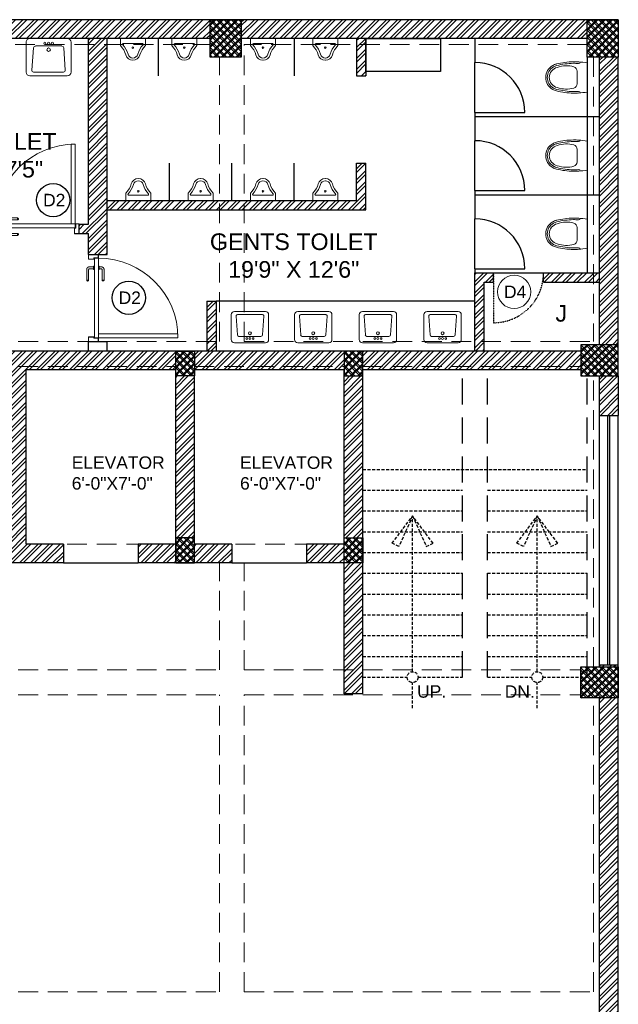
# Model space of a CAD drawing. Header units: inches. Extents: x 105152 to 158499, y 12149 to 30915.
# Tile 22 of 256: x 123996 to 124284, y 17878 to 18352. Entities that reach past the tile are written whole.
import ezdxf

# ---------------------------------------------------------------- set-up
doc = ezdxf.new("R2010")
doc.units = ezdxf.units.IN
doc.header["$MEASUREMENT"] = 0
doc.linetypes.add('HIDDEN', pattern=[0.375, 0.25, -0.125])
doc.layers.add('PD_BASE', color=8, linetype='Continuous', transparency=0.5)
for name, color, linetype, lineweight in [('PD_COLUMN', 2, 'Continuous', 60), ('PD_DOOR', 42, 'Continuous', 25), ('PD_HATCH', 45, 'Continuous', 9)]:
    doc.layers.add(name, color=color, linetype=linetype, lineweight=lineweight)
doc.styles.get("Standard").update_dxf_attribs({"font": 'arial.ttf', "height": 6})
doc.styles.add('style1', font='arial.ttf', dxfattribs={"height": 500})
doc.styles.add('STYLE3', font='romans.shx', dxfattribs={"height": 4})
pattern_1 = [(45, (150297.4604, 36231.8138), (-2.65165043, 2.65165043), []), (45, (150299.228, 36231.8138), (-2.65165043, 2.65165043), [])]
pattern_2 = [(45, (268611.2745, 44121.918), (-1.767766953, 1.767766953), []), (135, (268611.2745, 44121.918), (-1.767766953, -1.767766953), [])]

# ---------------------------------------------------------------- blocks, each defined once
blk = doc.blocks.new('columns2')
at = {"layer": 'PD_HATCH', "lineweight": 5}
h = blk.add_hatch(dxfattribs=at)
h.set_pattern_fill('ANSI37', color=173, scale=20)
h.paths.add_polyline_path([(387, -250), (387, -268), (369, -268), (369, -250)])
h.paths.add_polyline_path([(18, 0), (18, -15), (0, -15), (0, 0)])
h.paths.add_polyline_path([(18, -828), (18, -813), (0, -813), (0, -828)])
h.paths.add_polyline_path([(201, -870), (186, -870), (186, -888), (201, -888)])
h.paths.add_polyline_path([(570, -870), (555, -870), (555, -888), (570, -888)])
h.paths.add_polyline_path([(754.5, -870), (739.5, -870), (739.5, -888), (754.5, -888)])
h.paths.add_polyline_path([(934.5, -870), (919.5, -870), (919.5, -888), (934.5, -888)])
h.paths.add_polyline_path([(385.5, -870), (370.5, -870), (370.5, -888), (385.5, -888)])
h.paths.add_polyline_path([(201, 42), (186, 42), (186, 60), (201, 60)])
h.paths.add_polyline_path([(387, -578), (387, -560), (369, -560), (369, -578)])
h.paths.add_polyline_path([(1116, -731.5), (1116, -716.5), (1098, -716.5), (1098, -731.5)])
h.paths.add_polyline_path([(1116, -111.5), (1116, -96.5), (1098, -96.5), (1098, -111.5)])
h.paths.add_polyline_path([(1116, -561.5), (1116, -576.5), (1098, -576.5), (1098, -561.5)])
h.paths.add_polyline_path([(1116, -251.5), (1116, -266.5), (1098, -266.5), (1098, -251.5)])
h.paths.add_polyline_path([(0, -731.5), (0, -716.5), (18, -716.5), (18, -731.5)])
h.paths.add_polyline_path([(0, -111.5), (0, -96.5), (18, -96.5), (18, -111.5)])
h.paths.add_polyline_path([(0, -406.5), (0, -421.5), (18, -421.5), (18, -406.5)])
h.paths.add_polyline_path([(0, -561.5), (0, -576.5), (18, -576.5), (18, -561.5)])
h.paths.add_polyline_path([(0, -251.5), (0, -266.5), (18, -266.5), (18, -251.5)])
h.paths.add_polyline_path([(993, -111.5), (993, -99.5), (984, -99.5), (984, -111.5)])
h.paths.add_polyline_path([(993, -189.5), (993, -201.5), (984, -201.5), (984, -189.5)])
h.paths.add_polyline_path([(903, -111.5), (903, -99.5), (912, -99.5), (912, -111.5)])
h.paths.add_polyline_path([(903, -189.5), (903, -201.5), (912, -201.5), (912, -189.5)])
h.paths.add_polyline_path([(75, -870), (60, -870), (60, -888), (75, -888)])
h.paths.add_polyline_path([(1116, -870), (1101, -870), (1101, -888), (1116, -888)])
h.paths.add_polyline_path([(75, 42), (60, 42), (60, 60), (75, 60)])
h.paths.add_polyline_path([(570, 42), (555, 42), (555, 60), (570, 60)])
h.paths.add_polyline_path([(754.5, 42), (739.5, 42), (739.5, 60), (754.5, 60)])
h.paths.add_polyline_path([(934.5, 42), (919.5, 42), (919.5, 60), (934.5, 60)])
h.paths.add_polyline_path([(385.5, 42), (370.5, 42), (370.5, 60), (385.5, 60)])
h.paths.add_polyline_path([(1116, 42), (1101, 42), (1101, 60), (1116, 60)])
h.paths.add_polyline_path([(738, -250), (738, -268), (756, -268), (756, -250)])
h.paths.add_polyline_path([(756, -578), (756, -560), (738, -560), (738, -578)])
at = {"layer": 'PD_COLUMN', "color": 173, "lineweight": 5}
for points in [[(934.5, 42), (919.5, 42), (919.5, 60), (934.5, 60)], [(1116, 42), (1101, 42), (1101, 60), (1116, 60)], [(903, -111.5), (903, -99.5), (912, -99.5), (912, -111.5)], [(993, -111.5), (993, -99.5), (984, -99.5), (984, -111.5)], [(1116, -111.5), (1116, -96.5), (1098, -96.5), (1098, -111.5)], [(903, -189.5), (903, -201.5), (912, -201.5), (912, -189.5)], [(993, -189.5), (993, -201.5), (984, -201.5), (984, -189.5)], [(1116, -251.5), (1116, -266.5), (1098, -266.5), (1098, -251.5)]]:
    blk.add_lwpolyline(points, close=True, dxfattribs=at)
at = {"layer": 'PD_HATCH', "color": 173, "linetype": 'HIDDEN', "lineweight": 5, "ltscale": 38}
for p, q in [((754.5, 60), (919.5, 60)), ((1101, 60), (934.5, 60)), ((754.5, 48), (919.5, 48)), ((1101, 48), (936, 48)), ((936, -95), (936, 48)), ((924, -95), (924, 42)), ((1104, 42), (1104, -95)), ((1116, 42), (1116, -96.5)), ((756, -95), (924, -95)), ((936, -95), (1104, -95)), ((756, -107), (903, -107)), ((831, -192.5), (831, -107)), ((912, -107), (984, -107)), ((993, -107), (1098, -107)), ((903, -189.5), (903, -111.5)), ((912, -189.5), (912, -111.5)), ((984, -111.5), (984, -189.5)), ((993, -111.5), (993, -189.5)), ((1104, -251.5), (1104, -111.5)), ((1116, -251.5), (1116, -111.5)), ((903, -192.5), (831, -192.5)), ((984, -192.5), (912, -192.5)), ((903, -201.5), (822, -201.5)), ((984, -201.5), (912, -201.5)), ((924, -253), (924, -201.5)), ((936, -253), (936, -201.5)), ((984, -201.5), (984, -253)), ((993, -201.5), (993, -253)), ((756, -253), (924, -253)), ((936, -253), (1098, -253)), ((756, -265), (924, -265)), ((924, -408), (924, -265)), ((936, -265), (1098, -265)), ((936, -408), (936, -265)), ((1104, -408), (1104, -266.5)), ((1116, -561.5), (1116, -266.5)), ((756, -408), (924, -408)), ((936, -408), (1104, -408))]:
    blk.add_line(p, q, dxfattribs=at)
blk = doc.blocks.new('A$C24556D30')
at = {"color": 251, "lineweight": 5}
for p, q in [((170, 400), (170, 20)), ((300, 210), (300, 292)), ((300, 210), (300, 128))]:
    blk.add_line(p, q, dxfattribs=at)
for points in [[(280, 413, 0.02753), (170, 400, 0.02753)], [(570, 386, 0.054905), (350, 415, 0.054905)], [(565, 366, 0.054905), (350, 395, 0.054905)], [(300, 210), (300, 290, 0.704392)], [(300, 210), (300, 130, -0.704392)], [(170, 20, 0.02753), (280, 7, 0.02753)], [(565, 54, -0.054905), (350, 25, -0.054905)], [(570, 34, -0.054905), (350, 5, -0.054905)]]:
    blk.add_lwpolyline(points, format="xyb", dxfattribs=at)
for centre, radius, start, end in [((280, 413), 20, 184.5905, 273.8823), ((350, -585), 1000, 90, 94.0204), ((350, -585), 980, 90, 94.0204), ((360, 292), 60, 105.9249, 180), ((439, 15), 348, 69.701, 105.9249), ((530, 210), 135, 0, 77.2425), ((530, 210), 160, 60, 77.2425), ((530, 210), 180, 60, 77.2425), ((530, 210), 160, 0, 60), ((530, 210), 180, 0, 60), ((530, 210), 135, 282.7575, 0), ((530, 210), 160, 300, 0), ((530, 210), 180, 300, 0), ((280, 7), 20, 86.1177, 175.4095), ((350, 1005), 1000, 265.9796, 270), ((350, 1005), 980, 265.9796, 270), ((360, 128), 60, 180, 254.0751), ((439, 405), 348, 254.0751, 290.299), ((530, 210), 160, 282.7575, 300), ((530, 210), 180, 282.7575, 300)]:
    blk.add_arc(centre, radius, start, end, dxfattribs=at)
blk = doc.blocks.new('LV')
at = {"color": 251, "lineweight": 5}
for p, q in [((-305, 51), (-305, 459)), ((-254, 510), (254, 510)), ((-205, 127), (-226, 431)), ((-201, 458), (203, 458)), ((228, 431), (205, 127)), ((305, 459), (305, 51)), ((254, 0), (-254, 0)), ((180, 103), (-180, 103))]:
    blk.add_line(p, q, dxfattribs=at)
for centre, radius in [((0, 154), 23.6), ((-51, 67), 14.4), ((0, 67), 15.3), ((51, 67), 14.4)]:
    blk.add_circle(centre, radius, dxfattribs=at)
for centre, radius, start, end in [((-254, 459), 50.8, 90, 180), ((-201, 433), 25.4, 90, 184.2016), ((203, 433), 25.4, 355.4179, 90), ((254, 459), 50.8, 0, 90), ((-254, 51), 50.8, 180, 270), ((-180, 129), 25.4, 184.2016, 270), ((180, 129), 25.4, 270, 355.4179), ((254, 51), 50.8, 270, 0)]:
    blk.add_arc(centre, radius, start, end, dxfattribs=at)
blk = doc.blocks.new('A$C33087201')
at = {"color": 251, "lineweight": 5}
for p, q in [((0, 290), (165, 290)), ((0, 290), (0, 193)), ((330, 290), (165, 290)), ((330, 290), (330, 193)), ((38, 221), (292, 221))]:
    blk.add_line(p, q, dxfattribs=at)
blk.add_circle((165, 168), 10.4, dxfattribs=at)
for centre, radius, start, end in [((-216, -16), 301, 16.9059, 44.1446), ((38, 211), 10, 90, 221.8242), ((-216, -16), 331, 16.9059, 41.8242), ((546, -16), 331, 138.1758, 163.0941), ((546, -16), 301, 135.8554, 163.0941), ((292, 211), 10, 318.1758, 90), ((165, 96), 96.2, 195.0681, 270.0943), ((165, 96), 66.2, 195.0681, 270.0943), ((165, 96), 66.2, 269.9057, 344.9319), ((165, 96), 96.2, 269.9057, 344.9319)]:
    blk.add_arc(centre, radius, start, end, dxfattribs=at)
blk = doc.blocks.new('door 1')
at = {"layer": 'PD_DOOR', "color": 251, "lineweight": 5}
for p, q in [((159756, 15338), (159696, 15338)), ((159696, 15338), (159696, 15313)), ((159696, 15313), (159696, 15338)), ((159696, 15338), (159756, 15338)), ((159696, 15213), (159696, 15338)), ((159696, 15313), (159698, 15313)), ((159698, 15313), (159696, 15313)), ((159698, 15313), (159698, 15336)), ((159698, 15336), (159754, 15336)), ((159754, 15336), (159698, 15336)), ((159698, 15336), (159698, 15313)), ((159754, 15336), (159754, 15268)), ((159754, 15268), (159754, 15336)), ((159756, 15266), (159756, 15338)), ((159756, 15338), (159756, 15266)), ((160473, 15356), (160473, 15360)), ((160473, 15360), (160473, 15356)), ((160603, 15360), (160473, 15360)), ((160473, 15360), (160473, 15336)), ((160473, 15360), (160473, 15360)), ((160473, 15335), (160473, 15360)), ((160473, 15335), (160473, 15339)), ((160473, 15339), (160473, 15335)), ((160473, 15336), (160473, 15335)), ((160473, 15335), (160603, 15335)), ((160605, 15273), (160605, 15263)), ((160622, 15273), (160605, 15273)), ((160605, 15273), (160622, 15273)), ((160615, 15323), (160615, 15273)), ((160640, 15273), (160615, 15273)), ((160615, 15273), (160622, 15273)), ((160622, 15273), (160625, 15273)), ((160625, 15273), (160628, 15273)), ((160628, 15273), (160631, 15273)), ((160628, 15273), (160650, 15273)), ((160631, 15273), (160634, 15273)), ((160634, 15273), (160640, 15273)), ((160650, 15273), (160634, 15273)), ((160640, 15273), (160640, 15323)), ((160650, 15263), (160650, 15273)), ((160796, 15338), (160736, 15338)), ((160736, 15338), (160736, 15266)), ((160736, 15266), (160736, 15338)), ((160736, 15338), (160796, 15338)), ((160738, 15268), (160738, 15336)), ((160738, 15336), (160794, 15336)), ((160794, 15336), (160738, 15336)), ((160738, 15336), (160738, 15268)), ((160794, 15336), (160794, 15313)), ((160794, 15313), (160794, 15336)), ((160794, 15313), (160796, 15313)), ((160796, 15313), (160794, 15313)), ((160796, 15313), (160796, 15338)), ((160796, 15338), (160796, 15313)), ((160796, 15338), (160796, 15213)), ((159698, 15238), (159696, 15238)), ((159696, 15238), (159696, 15213)), ((159696, 15213), (159696, 15238)), ((159696, 15238), (159698, 15238)), ((159696, 15213), (159741, 15213)), ((159741, 15213), (159696, 15213)), ((159696, 15213), (159744, 15213)), ((159744, 15213), (159696, 15213)), ((159698, 15215), (159698, 15238)), ((159698, 15238), (159698, 15215)), ((159739, 15215), (159698, 15215)), ((159698, 15215), (159739, 15215)), ((159754, 15268), (159739, 15268)), ((159739, 15268), (159739, 15215)), ((159739, 15215), (159739, 15268)), ((159739, 15268), (159754, 15268)), ((159741, 15213), (159741, 15266)), ((159741, 15266), (159756, 15266)), ((159756, 15266), (159741, 15266)), ((159741, 15266), (159741, 15213)), ((160748, 15263), (159744, 15263)), ((159744, 15263), (159744, 15213)), ((160748, 15263), (159744, 15263)), ((159744, 15263), (159744, 15213)), ((159794, 15213), (159744, 15213)), ((159744, 15213), (159744, 14209)), ((159744, 15213), (160748, 15213)), ((159744, 15213), (159794, 15213)), ((159744, 15213), (159794, 15213)), ((159794, 15213), (159744, 15213)), ((159794, 14209), (159794, 15213)), ((159794, 15213), (160748, 15213)), ((159794, 15213), (160748, 15213)), ((160748, 15213), (159794, 15213)), ((160473, 15165), (160473, 15161)), ((160473, 15161), (160473, 15165)), ((160603, 15165), (160473, 15165)), ((160473, 15165), (160473, 15141)), ((160473, 15165), (160473, 15165)), ((160473, 15140), (160473, 15165)), ((160650, 15263), (160605, 15263)), ((160605, 15263), (160650, 15263)), ((160605, 15213), (160605, 15203)), ((160605, 15213), (160650, 15213)), ((160639, 15213), (160605, 15213)), ((160605, 15203), (160650, 15203)), ((160650, 15203), (160605, 15203)), ((160615, 15203), (160615, 15178)), ((160615, 15203), (160640, 15203)), ((160640, 15203), (160615, 15203)), ((160618, 15268), (160618, 15263)), ((160638, 15268), (160618, 15268)), ((160618, 15268), (160638, 15268)), ((160638, 15263), (160618, 15263)), ((160618, 15263), (160638, 15263)), ((160618, 15213), (160618, 15208)), ((160618, 15213), (160638, 15213)), ((160618, 15213), (160618, 15213)), ((160638, 15213), (160618, 15213)), ((160618, 15208), (160638, 15208)), ((160638, 15208), (160618, 15208)), ((160638, 15263), (160638, 15268)), ((160638, 15208), (160638, 15213)), ((160650, 15213), (160639, 15213)), ((160640, 15178), (160640, 15203)), ((160650, 15203), (160650, 15213)), ((160736, 15266), (160751, 15266)), ((160751, 15266), (160736, 15266)), ((160753, 15268), (160738, 15268)), ((160738, 15268), (160753, 15268)), ((160748, 15213), (160748, 15263)), ((160748, 15263), (160748, 15213)), ((160748, 15213), (160796, 15213)), ((160796, 15213), (160748, 15213)), ((160751, 15266), (160751, 15213)), ((160751, 15213), (160751, 15266)), ((160751, 15213), (160796, 15213)), ((160796, 15213), (160751, 15213)), ((160753, 15215), (160753, 15268)), ((160753, 15268), (160753, 15215)), ((160794, 15215), (160753, 15215)), ((160753, 15215), (160794, 15215)), ((160796, 15238), (160794, 15238)), ((160794, 15238), (160794, 15215)), ((160794, 15215), (160794, 15238)), ((160794, 15238), (160796, 15238)), ((160796, 15213), (160796, 15238)), ((160796, 15238), (160796, 15213)), ((160473, 15144), (160473, 15140)), ((160473, 15140), (160473, 15144)), ((160473, 15141), (160473, 15140)), ((160473, 15140), (160603, 15140)), ((159744, 14209), (159794, 14209))]:
    blk.add_line(p, q, dxfattribs=at)
at = {"layer": 'PD_DOOR', "color": 251, "lineweight": 5, "flags": 128}
for points in [[(160460, 15348), (160460, 15348), (160460, 15349), (160461, 15349), (160461, 15350), (160461, 15350), (160461, 15351), (160461, 15351), (160461, 15352), (160461, 15352), (160461, 15353), (160462, 15353), (160462, 15353), (160462, 15354), (160462, 15354), (160463, 15355), (160463, 15355), (160463, 15356), (160464, 15356), (160464, 15356), (160464, 15357), (160465, 15357), (160465, 15357), (160465, 15358), (160466, 15358), (160466, 15358), (160467, 15358), (160467, 15359), (160467, 15359), (160468, 15359), (160468, 15359), (160469, 15359), (160469, 15360), (160470, 15360), (160470, 15360), (160471, 15360), (160471, 15360), (160472, 15360), (160472, 15360), (160473, 15360), (160473, 15360)], [(160473, 15335), (160472, 15335), (160472, 15335), (160471, 15335), (160471, 15335), (160470, 15335), (160470, 15336), (160469, 15336), (160469, 15336), (160469, 15336), (160468, 15336), (160468, 15336), (160467, 15337), (160467, 15337), (160466, 15337), (160466, 15337), (160465, 15338), (160465, 15338), (160465, 15338), (160464, 15339), (160464, 15339), (160464, 15339), (160463, 15340), (160463, 15340), (160463, 15340), (160462, 15341), (160462, 15341), (160462, 15342), (160462, 15342), (160461, 15343), (160461, 15343), (160461, 15344), (160461, 15344), (160461, 15345), (160461, 15345), (160461, 15346), (160461, 15346), (160460, 15347), (160460, 15347), (160460, 15348), (160460, 15348)], [(160640, 15323), (160640, 15324), (160640, 15326), (160640, 15327), (160640, 15329), (160640, 15330), (160639, 15332), (160639, 15333), (160639, 15334), (160638, 15336), (160637, 15337), (160637, 15339), (160636, 15340), (160635, 15341), (160635, 15343), (160634, 15344), (160633, 15345), (160632, 15346), (160631, 15347), (160630, 15348), (160629, 15350), (160628, 15351), (160627, 15352), (160626, 15352), (160624, 15353), (160623, 15354), (160622, 15355), (160621, 15356), (160619, 15356), (160618, 15357), (160617, 15358), (160615, 15358), (160614, 15359), (160612, 15359), (160611, 15359), (160609, 15360), (160608, 15360), (160606, 15360), (160605, 15360), (160603, 15360), (160603, 15360)], [(160603, 15335), (160603, 15335), (160604, 15335), (160604, 15335), (160605, 15335), (160605, 15335), (160606, 15335), (160606, 15335), (160607, 15335), (160607, 15334), (160608, 15334), (160608, 15334), (160609, 15334), (160609, 15333), (160610, 15333), (160610, 15333), (160610, 15333), (160611, 15332), (160611, 15332), (160612, 15332), (160612, 15331), (160612, 15331), (160613, 15331), (160613, 15330), (160613, 15330), (160613, 15329), (160614, 15329), (160614, 15329), (160614, 15328), (160614, 15328), (160615, 15327), (160615, 15327), (160615, 15326), (160615, 15326), (160615, 15325), (160615, 15325), (160615, 15324), (160615, 15324), (160615, 15323), (160615, 15323), (160615, 15323)], [(160460, 15153), (160460, 15153), (160460, 15154), (160461, 15154), (160461, 15155), (160461, 15155), (160461, 15156), (160461, 15156), (160461, 15157), (160461, 15157), (160461, 15158), (160462, 15158), (160462, 15158), (160462, 15159), (160462, 15159), (160463, 15160), (160463, 15160), (160463, 15161), (160464, 15161), (160464, 15161), (160464, 15162), (160465, 15162), (160465, 15162), (160465, 15163), (160466, 15163), (160466, 15163), (160467, 15163), (160467, 15164), (160467, 15164), (160468, 15164), (160468, 15164), (160469, 15164), (160469, 15165), (160470, 15165), (160470, 15165), (160471, 15165), (160471, 15165), (160472, 15165), (160472, 15165), (160473, 15165), (160473, 15165)], [(160473, 15140), (160472, 15140), (160472, 15140), (160471, 15140), (160471, 15140), (160470, 15140), (160470, 15141), (160469, 15141), (160469, 15141), (160469, 15141), (160468, 15141), (160468, 15141), (160467, 15142), (160467, 15142), (160466, 15142), (160466, 15142), (160465, 15143), (160465, 15143), (160465, 15143), (160464, 15144), (160464, 15144), (160464, 15144), (160463, 15145), (160463, 15145), (160463, 15145), (160462, 15146), (160462, 15146), (160462, 15147), (160462, 15147), (160461, 15148), (160461, 15148), (160461, 15149), (160461, 15149), (160461, 15150), (160461, 15150), (160461, 15151), (160461, 15151), (160460, 15152), (160460, 15152), (160460, 15153), (160460, 15153)], [(160603, 15140), (160604, 15140), (160606, 15140), (160607, 15140), (160609, 15141), (160610, 15141), (160612, 15141), (160613, 15142), (160615, 15142), (160616, 15143), (160618, 15143), (160619, 15144), (160620, 15144), (160622, 15145), (160623, 15146), (160624, 15147), (160625, 15148), (160627, 15148), (160628, 15149), (160629, 15150), (160630, 15152), (160631, 15153), (160632, 15154), (160633, 15155), (160634, 15156), (160634, 15157), (160635, 15159), (160636, 15160), (160637, 15161), (160637, 15163), (160638, 15164), (160638, 15165), (160639, 15167), (160639, 15168), (160640, 15170), (160640, 15171), (160640, 15173), (160640, 15174), (160640, 15176), (160640, 15177), (160640, 15178)], [(160615, 15178), (160615, 15177), (160615, 15177), (160615, 15176), (160615, 15176), (160615, 15175), (160615, 15175), (160615, 15174), (160615, 15174), (160615, 15173), (160614, 15173), (160614, 15172), (160614, 15172), (160614, 15171), (160614, 15171), (160613, 15171), (160613, 15170), (160613, 15170), (160612, 15169), (160612, 15169), (160612, 15169), (160611, 15168), (160611, 15168), (160611, 15168), (160610, 15167), (160610, 15167), (160609, 15167), (160609, 15167), (160608, 15166), (160608, 15166), (160607, 15166), (160607, 15166), (160607, 15166), (160606, 15166), (160606, 15165), (160605, 15165), (160605, 15165), (160604, 15165), (160604, 15165), (160603, 15165), (160603, 15165)]]:
    blk.add_lwpolyline(points, dxfattribs=at)
at = {"layer": 'PD_DOOR', "color": 251, "lineweight": 5}
blk.add_arc((159744, 15213), 1004, 270, 0, dxfattribs=at)
blk = doc.blocks.new('DOOR1')
at = {"color": 251, "xscale": 0.03818181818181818, "yscale": 0.03818181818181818, "zscale": 0.03818181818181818, "rotation": 90}
blk.add_blockref('door 1', (-2370.94, -8406.75), dxfattribs=at)
blk = doc.blocks.new('D4')
at = {"layer": 'PD_DOOR', "lineweight": 5}
blk.add_circle((0, 0), 8, dxfattribs=at)
at = {"layer": 'PD_DOOR', "insert": (-4.87, 3.03), "char_height": 6, "width": 47.1418, "attachment_point": 1}
blk.add_mtext('D4', dxfattribs=at)

msp = doc.modelspace()

# ---------------------------------------------------------------- hatches: boundary and pattern name
at = {"layer": 'PD_BASE'}
h = msp.add_hatch(dxfattribs=at)
h.set_pattern_fill('ANSI32', color=256, scale=10)
h.set_pattern_definition([(45, (123173.841, 17518.1774), (-2.65165, 2.65165), []), (45, (123175.6088, 17518.1774), (-2.65165, 2.65165), [])])
h.paths.add_polyline_path([(123176.99, 17560.93), (123167.99, 17560.93), (123167.99, 17479.43), (123176.99, 17479.43)])
h.paths.add_polyline_path([(123538.49, 17413.43), (123368.99, 17413.43), (123368.99, 17404.43), (123538.49, 17404.43)])
h.paths.add_polyline_path([(123722.99, 17413.43), (123553.49, 17413.43), (123553.49, 17404.43), (123722.99, 17404.43)])
h.paths.add_polyline_path([(123176.99, 18277.43), (123167.99, 18277.43), (123167.99, 18195.93), (123176.99, 18195.93)])
h.paths.add_polyline_path([(123176.99, 18180.93), (123167.99, 18180.93), (123167.99, 18040.93), (123176.99, 18040.93)])
h.paths.add_polyline_path([(123176.99, 18025.93), (123167.99, 18025.93), (123167.99, 17885.93), (123176.99, 17885.93)])
h.paths.add_polyline_path([(123176.99, 17870.93), (123167.99, 17870.93), (123167.99, 17730.93), (123176.99, 17730.93)])
h.paths.add_polyline_path([(123176.99, 17715.93), (123167.99, 17715.93), (123167.99, 17575.93), (123176.99, 17575.93)])
h.paths.add_polyline_path([(124268.99, 18352.43), (124102.49, 18352.43), (124102.49, 18343.43), (124268.99, 18343.43)])
h.paths.add_polyline_path([(124087.49, 18352.43), (123922.49, 18352.43), (123922.49, 18343.43), (124087.49, 18343.43)])
h.paths.add_polyline_path([(123907.49, 18352.43), (123737.99, 18352.43), (123737.99, 18343.43), (123907.49, 18343.43)])
h.paths.add_polyline_path([(123722.99, 18352.43), (123553.49, 18352.43), (123553.49, 18343.43), (123722.99, 18343.43)])
h.paths.add_polyline_path([(123353.99, 18352.43), (123242.99, 18352.43), (123242.99, 18343.43), (123353.99, 18343.43)])
h.paths.add_polyline_path([(123227.99, 18352.43), (123167.99, 18352.43), (123167.99, 18292.43), (123176.99, 18292.43), (123176.99, 18343.43), (123227.99, 18343.43)])
h.paths.add_polyline_path([(123176.99, 17464.43), (123167.99, 17464.43), (123167.99, 17404.43), (123227.99, 17404.43), (123227.99, 17413.43), (123176.99, 17413.43)])
h.paths.add_polyline_path([(123353.99, 17413.43), (123242.99, 17413.43), (123242.99, 17404.43), (123353.99, 17404.43)])
h.paths.add_polyline_path([(123762.74, 17413.43), (123737.99, 17413.43), (123737.99, 17404.43), (123762.74, 17404.43)])
h.paths.add_polyline_path([(123907.49, 17413.43), (123882.74, 17413.43), (123882.74, 17404.43), (123907.49, 17404.43)])
h.paths.add_polyline_path([(123944.99, 17413.43), (123922.49, 17413.43), (123922.49, 17404.43), (123944.99, 17404.43)])
h.paths.add_polyline_path([(124087.49, 17413.43), (124064.99, 17413.43), (124064.99, 17404.43), (124087.49, 17404.43)])
h.paths.add_polyline_path([(124124.99, 17413.43), (124102.49, 17413.43), (124102.49, 17404.43), (124124.99, 17404.43)])
h.paths.add_polyline_path([(124268.99, 17413.43), (124244.99, 17413.43), (124244.99, 17404.43), (124268.99, 17404.43)])
h.paths.add_polyline_path([(124283.99, 17422.43), (124274.99, 17422.43)])
h.paths.add_polyline_path([(124283.99, 17560.93), (124274.99, 17560.93), (124274.99, 17422.43), (124283.99, 17422.43)])
h.paths.add_polyline_path([(124283.99, 17715.93), (124274.99, 17715.93), (124274.99, 17575.93), (124283.99, 17575.93)])
h.paths.add_polyline_path([(124283.99, 18025.93), (124274.99, 18025.93), (124274.99, 17730.93), (124283.99, 17730.93)])
h.paths.add_polyline_path([(124283.99, 18334.43), (124274.99, 18334.43), (124274.99, 18195.93), (124283.99, 18195.93)])
h.paths.add_polyline_path([(124265.99, 18192.93), (124160.99, 18192.93), (124160.99, 18183.93), (124265.99, 18183.93)])
h.paths.add_polyline_path([(124160.99, 18180.93), (124151.99, 18180.93), (124151.99, 18102.93), (124160.99, 18102.93)])
h.paths.add_polyline_path([(124151.99, 18192.93), (124079.99, 18192.93), (124079.99, 18183.93), (124151.99, 18183.93)])
h.paths.add_polyline_path([(124079.99, 18180.93), (124070.99, 18180.93), (124070.99, 18102.93), (124079.99, 18102.93)])
h.paths.add_polyline_path([(124070.99, 18192.93), (123989.99, 18192.93), (123989.99, 18090.93), (124016.99, 18090.93), (124016.99, 18099.93), (123998.99, 18099.93), (123998.99, 18183.93), (124070.99, 18183.93)])
h.paths.add_polyline_path([(124070.99, 18099.93), (124052.99, 18099.93), (124052.99, 18090.93), (124070.99, 18090.93)], flags=17)
h.paths.add_polyline_path([(124097.99, 18099.93), (124079.99, 18099.93), (124079.99, 18090.93), (124097.99, 18090.93)])
h.paths.add_polyline_path([(124151.99, 18099.93), (124133.99, 18099.93), (124133.99, 18090.93), (124151.99, 18090.93)])
h.paths.add_polyline_path([(124160.99, 18090.93), (124151.99, 18090.93), (124151.99, 18027.93), (124160.99, 18027.93)])
h.paths.add_polyline_path([(124283.99, 18041.93), (124274.99, 18041.93), (124274.99, 18040.93), (124283.99, 18040.93)])
h.paths.add_polyline_path([(124283.99, 18180.93), (124274.99, 18180.93), (124274.99, 18161.93), (124283.99, 18161.93)])
h.paths.add_polyline_path([(123405.74, 18343.43), (123405.74, 18352.43), (123368.99, 18352.43), (123368.99, 18343.43)])
h.paths.add_polyline_path([(123501.74, 18352.43), (123501.74, 18343.43), (123538.49, 18343.43), (123538.49, 18352.43)])
h = msp.add_hatch(dxfattribs=at)
h.set_pattern_fill('ANSI37', color=256, scale=20)
h.set_pattern_definition(pattern_2)
h.paths.add_polyline_path([(124102.49, 18352.43), (124087.49, 18352.43), (124087.49, 18334.43), (124102.49, 18334.43)])
h = msp.add_hatch(dxfattribs=at)
h.set_pattern_fill('ANSI37', color=256, scale=20)
h.set_pattern_definition(pattern_2)
h.paths.add_polyline_path([(124283.99, 18352.43), (124268.99, 18352.43), (124268.99, 18334.43), (124283.99, 18334.43)])
h = msp.add_hatch(dxfattribs=at)
h.set_pattern_fill('ANSI32', color=256, scale=10)
h.set_pattern_definition(pattern_1)
h.paths.add_polyline_path([(123758.99, 18343.43), (123752.99, 18343.43), (123752.99, 18307.43), (123758.99, 18307.43)])
h.paths.add_polyline_path([(123758.99, 18307.43), (123752.99, 18307.43), (123752.99, 18271.43), (123758.99, 18271.43)])
h.paths.add_polyline_path([(123752.99, 18271.43), (123752.99, 18235.43), (123758.99, 18235.43), (123758.99, 18271.43)])
h.paths.add_polyline_path([(123758.99, 18235.43), (123752.99, 18235.43), (123752.99, 18199.43), (123758.99, 18199.43)])
h.paths.add_polyline_path([(123758.99, 18199.43), (123752.99, 18199.43), (123752.99, 18163.43), (123758.99, 18163.43)])
h.paths.add_polyline_path([(123758.99, 18163.43), (123752.99, 18163.43), (123752.99, 18127.43), (123758.99, 18127.43)])
h.paths.add_polyline_path([(124037.99, 18343.43), (124028.99, 18343.43), (124028.99, 18253.93), (124024.49, 18253.93), (124024.49, 18249.43), (124028.99, 18249.43), (124028.99, 18239.43), (124037.99, 18239.43)])
h.paths.add_polyline_path([(123956.99, 18343.43), (123952.49, 18343.43), (123952.49, 18253.93), (123947.99, 18253.93), (123947.99, 18249.43), (123982.49, 18249.43), (123982.49, 18253.93), (123956.99, 18253.93)])
h.paths.add_polyline_path([(123952.49, 18325.43), (123949.49, 18325.43), (123949.49, 18320.93), (123952.49, 18320.93)], flags=17)
h.paths.add_polyline_path([(123925.49, 18325.43), (123922.49, 18325.43), (123922.49, 18334.43), (123917.99, 18334.43), (123917.99, 18325.43), (123907.49, 18325.43), (123907.49, 18320.93), (123925.49, 18320.93)])
h.paths.add_polyline_path([(123871.49, 18343.43), (123866.99, 18343.43), (123866.99, 18327.43), (123866.99, 18320.93), (123871.49, 18320.93), (123871.49, 18325.43)])
h.paths.add_polyline_path([(124162.49, 18343.43), (124157.99, 18343.43), (124157.99, 18325.43), (124162.49, 18325.43)])
h = msp.add_hatch(dxfattribs=at)
h.set_pattern_fill('ANSI32', color=256, scale=10)
h.set_pattern_definition(pattern_1)
h.paths.add_polyline_path([(124090.49, 18216.93), (124085.99, 18216.93), (124085.99, 18192.93), (124090.49, 18192.93)])
h.paths.add_polyline_path([(124223.99, 18230.55), (124214.99, 18230.55), (124214.99, 18192.93), (124219.49, 18192.93), (124219.49, 18226.05), (124223.99, 18226.05)])
h.paths.add_polyline_path([(124274.99, 18230.55), (124247.99, 18230.55), (124247.99, 18226.05), (124274.99, 18226.05)])
h.paths.add_polyline_path([(124162.49, 18283.43), (124157.99, 18283.43), (124157.99, 18265.43), (124037.99, 18265.43), (124037.99, 18260.93), (124162.49, 18260.93)])
h = msp.add_hatch(dxfattribs=at)
h.set_pattern_fill('ANSI37', color=256, scale=20)
h.set_pattern_definition(pattern_2)
h.paths.add_polyline_path([(124160.99, 18180.93), (124160.99, 18192.93), (124151.99, 18192.93), (124151.99, 18180.93)])
h.paths.add_polyline_path([(124079.99, 18180.93), (124079.99, 18192.93), (124070.99, 18192.93), (124070.99, 18180.93)])
h.paths.add_polyline_path([(124079.99, 18090.93), (124079.99, 18102.93), (124070.99, 18102.93), (124070.99, 18090.93)])
h.paths.add_polyline_path([(124160.99, 18102.93), (124151.99, 18102.93), (124151.99, 18090.93), (124160.99, 18090.93)])
h = msp.add_hatch(dxfattribs=at)
h.set_pattern_fill('ANSI37', color=256, scale=20)
h.set_pattern_definition(pattern_2)
h.paths.add_polyline_path([(124283.99, 18180.93), (124283.99, 18195.93), (124265.99, 18195.93), (124265.99, 18180.93)])
h = msp.add_hatch(dxfattribs=at)
h.set_pattern_fill('ANSI37', color=256, scale=20)
h.set_pattern_definition(pattern_2)
h.paths.add_polyline_path([(124283.99, 18040.93), (124283.99, 18025.93), (124265.99, 18025.93), (124265.99, 18040.93)])

# ---------------------------------------------------------------- linework, layer by layer
at = {"layer": 'PD_BASE', "lineweight": 30}
for p, q in [((124283.99, 18352.43), (123501.74, 18352.43)), ((124087.49, 18343.43), (123922.49, 18343.43)), ((124028.99, 18253.93), (124028.99, 18343.43)), ((124268.99, 18343.43), (124102.48, 18343.43)), ((124157.99, 18343.43), (124157.99, 18325.43)), ((124162.49, 18343.43), (124162.49, 18325.43)), ((124268.99, 18334.43), (124268.99, 18230.55)), ((124157.99, 18325.43), (124162.49, 18325.43)), ((124157.99, 18265.43), (124157.99, 18283.43)), ((124157.99, 18283.43), (124162.49, 18283.43)), ((124162.49, 18260.93), (124162.49, 18283.43)), ((124037.99, 18265.43), (124157.99, 18265.43)), ((124037.99, 18260.93), (124162.49, 18260.93)), ((124024.49, 18253.93), (124028.99, 18253.93)), ((124024.49, 18249.43), (124024.49, 18253.93)), ((124024.49, 18249.43), (124028.99, 18249.43)), ((124028.99, 18239.43), (124028.99, 18249.43)), ((124214.99, 18192.93), (124214.99, 18230.55)), ((124214.99, 18230.55), (124223.99, 18230.55)), ((124223.99, 18226.05), (124223.99, 18230.55)), ((124247.99, 18230.55), (124274.99, 18230.55)), ((124247.99, 18226.05), (124247.99, 18230.55)), ((124219.49, 18192.93), (124219.49, 18226.05)), ((124219.49, 18226.05), (124223.99, 18226.05)), ((124247.99, 18226.05), (124274.99, 18226.05)), ((124085.99, 18216.93), (124085.99, 18192.93)), ((124085.99, 18216.93), (124090.49, 18216.93)), ((124090.49, 18216.93), (124090.49, 18192.93)), ((124028.99, 18192.93), (124028.99, 18197.43)), ((124028.99, 18197.43), (124037.99, 18197.43)), ((124037.99, 18192.93), (124037.99, 18197.43)), ((124070.99, 18192.93), (123989.99, 18192.93)), ((124070.99, 18090.93), (124070.99, 18192.93)), ((124265.99, 18192.93), (124070.99, 18192.93)), ((123998.99, 18099.93), (123998.99, 18183.93)), ((124070.99, 18183.93), (123998.99, 18183.93)), ((124070.99, 18099.93), (124070.99, 18183.93)), ((124079.99, 18099.93), (124079.99, 18183.93)), ((124151.99, 18183.93), (124079.99, 18183.93)), ((124151.99, 18099.93), (124151.99, 18183.93)), ((124160.99, 18027.93), (124160.99, 18183.93)), ((124265.99, 18183.93), (124160.99, 18183.93)), ((124274.99, 18161.93), (124274.99, 18180.93)), ((124283.99, 18180.93), (124283.99, 18161.93)), ((124274.99, 18161.93), (124283.99, 18161.93)), ((124016.99, 18099.93), (123998.99, 18099.93)), ((124016.99, 18099.93), (124016.99, 18090.93)), ((124070.99, 18099.93), (124052.99, 18099.93)), ((124052.99, 18099.93), (124052.99, 18090.93)), ((124097.99, 18099.93), (124079.99, 18099.93)), ((124097.99, 18099.93), (124097.99, 18090.93)), ((124151.99, 18099.93), (124133.99, 18099.93)), ((124133.99, 18099.93), (124133.99, 18090.93)), ((124016.99, 18090.93), (123989.99, 18090.93)), ((124070.99, 18090.93), (124052.99, 18090.93)), ((124097.99, 18090.93), (124070.99, 18090.93)), ((124151.99, 18090.93), (124133.99, 18090.93)), ((124151.99, 18027.93), (124151.99, 18090.93)), ((124274.99, 18040.93), (124274.99, 18041.93)), ((124274.99, 18041.93), (124283.99, 18041.93)), ((124283.99, 17730.93), (124283.99, 18041.93)), ((124160.99, 18027.93), (124151.99, 18027.93)), ((124274.99, 17730.93), (124274.99, 18025.93))]:
    msp.add_line(p, q, dxfattribs=at)
at = {"layer": 'PD_BASE', "ltscale": 12}
for p, q in [((124062.74, 18325.43), (124062.74, 18343.43)), ((124127.99, 18343.43), (124127.99, 18325.43)), ((124214.99, 18343.43), (124214.99, 18331.8)), ((124214.99, 18307.8), (124214.99, 18331.8)), ((124214.99, 18307.8), (124214.99, 18294.18)), ((124214.99, 18307.8), (124238.99, 18307.8)), ((124214.99, 18305.8), (124274.99, 18305.8)), ((124214.99, 18270.18), (124214.99, 18294.18)), ((124067.99, 18265.43), (124067.99, 18283.43)), ((124097.99, 18265.43), (124097.99, 18283.43)), ((124127.99, 18265.43), (124127.99, 18283.43)), ((124214.99, 18270.18), (124214.99, 18256.55)), ((124214.99, 18270.18), (124238.99, 18270.18)), ((124214.99, 18268.18), (124274.99, 18268.18)), ((124214.99, 18232.55), (124214.99, 18256.55)), ((124214.99, 18232.55), (124214.99, 18230.55)), ((124214.99, 18232.55), (124238.99, 18232.55)), ((124223.99, 18230.55), (124247.99, 18230.55)), ((124214.99, 18216.93), (124090.49, 18216.93))]:
    msp.add_line(p, q, dxfattribs=at)
at = {"layer": 'PD_BASE', "linetype": 'HIDDEN', "ltscale": 0.2}
msp.add_line((124223.99, 18230.55), (124223.99, 18206.55), dxfattribs=at)
at = {"layer": 'PD_BASE', "linetype": 'HIDDEN', "ltscale": 50}
for p, q in [((124208.99, 18035.93), (124208.99, 18183.93)), ((124220.99, 18035.93), (124220.99, 18183.93)), ((124268.99, 18035.93), (124268.99, 18180.93))]:
    msp.add_line(p, q, dxfattribs=at)
at = {"layer": 'PD_BASE'}
for p, q in [((124274.99, 18041.93), (124274.99, 18161.93)), ((124278.99, 18041.93), (124278.99, 18161.93)), ((124279.99, 18041.93), (124279.99, 18161.93)), ((124283.99, 18041.93), (124283.99, 18161.93)), ((124016.99, 18090.93), (124052.99, 18090.93)), ((124097.99, 18090.93), (124133.99, 18090.93))]:
    msp.add_line(p, q, dxfattribs=at)
at = {"layer": 'PD_BASE', "linetype": 'HIDDEN', "ltscale": 6}
for p, q in [((124160.99, 18135.93), (124268.99, 18135.93)), ((124160.99, 18125.93), (124208.99, 18125.93)), ((124220.99, 18125.93), (124268.99, 18125.93)), ((124160.99, 18115.93), (124208.99, 18115.93)), ((124220.99, 18115.93), (124268.99, 18115.93)), ((124160.99, 18105.93), (124208.99, 18105.93)), ((124220.99, 18105.93), (124268.99, 18105.93)), ((124160.99, 18095.93), (124208.99, 18095.93)), ((124220.99, 18095.93), (124268.99, 18095.93)), ((124160.99, 18085.93), (124208.99, 18085.93)), ((124220.99, 18085.93), (124268.99, 18085.93)), ((124160.99, 18075.93), (124208.99, 18075.93)), ((124220.99, 18075.93), (124268.99, 18075.93)), ((124160.99, 18065.93), (124208.99, 18065.93)), ((124220.99, 18065.93), (124268.99, 18065.93)), ((124160.99, 18055.93), (124208.99, 18055.93)), ((124220.99, 18055.93), (124268.99, 18055.93)), ((124160.99, 18045.93), (124208.99, 18045.93)), ((124220.99, 18045.93), (124268.99, 18045.93)), ((124160.99, 18035.93), (124182.37, 18035.93)), ((124187.61, 18035.93), (124208.99, 18035.93)), ((124220.99, 18035.93), (124242.37, 18035.93)), ((124247.61, 18035.93), (124268.99, 18035.93))]:
    msp.add_line(p, q, dxfattribs=at)
at = {"layer": 'PD_BASE'}
for points in [[(124102.49, 18334.43), (124087.49, 18334.43), (124087.49, 18352.43), (124102.49, 18352.43)], [(124283.99, 18334.43), (124268.99, 18334.43), (124268.99, 18352.43), (124283.99, 18352.43)], [(124070.99, 18180.93), (124070.99, 18192.93), (124079.99, 18192.93), (124079.99, 18180.93)], [(124160.99, 18180.93), (124160.99, 18192.93), (124151.99, 18192.93), (124151.99, 18180.93)], [(124283.99, 18180.93), (124283.99, 18195.93), (124265.99, 18195.93), (124265.99, 18180.93)], [(124070.99, 18102.93), (124070.99, 18090.93), (124079.99, 18090.93), (124079.99, 18102.93)], [(124160.99, 18102.93), (124160.99, 18090.93), (124151.99, 18090.93), (124151.99, 18102.93)], [(124283.99, 18040.93), (124283.99, 18025.93), (124265.99, 18025.93), (124265.99, 18040.93)]]:
    msp.add_lwpolyline(points, close=True, dxfattribs=at)
at = {"layer": 'PD_BASE', "lineweight": 30}
for points in [[(124028.99, 18239.43), (124037.99, 18239.43), (124037.99, 18343.43)], [(124274.99, 18195.93), (124274.99, 18334.43)], [(124283.99, 18195.93), (124283.99, 18195.93), (124283.99, 18334.43)]]:
    msp.add_lwpolyline(points, dxfattribs=at)
at = {"layer": 'PD_BASE', "ltscale": 12}
msp.add_lwpolyline([(124162.49, 18343.43), (124198.49, 18343.43), (124198.49, 18327.43), (124162.49, 18327.43)], close=True, dxfattribs=at)
at = {"layer": 'PD_BASE', "linetype": 'HIDDEN', "ltscale": 6}
for points in [[(124184.99, 18113.51), (124178.42, 18098.89), (124175.1, 18100.37), (124184.99, 18113.51)], [(124184.99, 18038.55), (124184.99, 18113.51)], [(124184.99, 18113.51), (124191.57, 18098.89), (124194.88, 18100.37), (124184.99, 18113.51)], [(124244.99, 18113.51), (124238.42, 18098.89), (124235.1, 18100.37), (124244.99, 18113.51)], [(124244.99, 18038.55), (124244.99, 18113.51)], [(124244.99, 18113.51), (124251.57, 18098.89), (124254.88, 18100.37), (124244.99, 18113.51)], [(124184.99, 18020.97), (124184.99, 18033.31)], [(124244.99, 18020.97), (124244.99, 18033.31)]]:
    msp.add_lwpolyline(points, dxfattribs=at)
at = {"layer": 'PD_BASE'}
for centre in [(124012.03, 18265.57), (124048.39, 18218.56)]:
    msp.add_circle(centre, 8, dxfattribs=at)
at = {"layer": 'PD_BASE', "linetype": 'HIDDEN', "ltscale": 6}
for centre in [(124184.99, 18035.93), (124244.99, 18035.93)]:
    msp.add_circle(centre, 2.62, dxfattribs=at)
at = {"layer": 'PD_BASE', "ltscale": 12}
for centre in [(124214.99, 18307.8), (124214.99, 18270.18), (124214.99, 18232.55)]:
    msp.add_arc(centre, 24, 0, 90, dxfattribs=at)
at = {"layer": 'PD_BASE', "linetype": 'HIDDEN', "ltscale": 0.2}
msp.add_arc((124223.99, 18230.55), 24, 270, 0, dxfattribs=at)

# ---------------------------------------------------------------- block references
at = {"layer": 'PD_BASE', "ltscale": 12, "rotation": 180}
for name, p, xscale, yscale, zscale in [('LV', (124009.81, 18343.43), 0.03542840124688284, 0.03542840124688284, 0.03542840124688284), ('A$C24556D30', (124275.25, 18332.35), 0.03684210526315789, 0.03684210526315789, 0.03684210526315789), ('A$C24556D30', (124275.25, 18294.73), 0.03684210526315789, 0.03684210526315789, 0.03684210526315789), ('A$C33087201', (124058.99, 18275.96), 0.03636363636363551, 0.03636363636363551, 0.03636363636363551), ('A$C33087201', (124088.99, 18275.96), 0.03636363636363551, 0.03636363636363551, 0.03636363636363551), ('A$C33087201', (124118.99, 18275.96), 0.03636363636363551, 0.03636363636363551, 0.03636363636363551), ('A$C33087201', (124148.99, 18275.96), 0.03636363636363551, 0.03636363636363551, 0.03636363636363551), ('A$C24556D30', (124275.25, 18257.1), 0.03684210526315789, 0.03684210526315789, 0.03684210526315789)]:
    msp.add_blockref(name, p, dxfattribs=dict(at, xscale=xscale, yscale=yscale, zscale=zscale))
at = {"layer": 'PD_BASE', "ltscale": 12}
for name, p, xscale, yscale, zscale in [('A$C33087201', (124056.37, 18332.89), -0.03636363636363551, 0.03636363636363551, 0.03636363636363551), ('A$C33087201', (124069.12, 18332.89), 0.03636363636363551, 0.03636363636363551, 0.03636363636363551), ('A$C33087201', (124118.99, 18332.89), -0.03636363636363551, 0.03636363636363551, 0.03636363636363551), ('A$C33087201', (124148.99, 18332.89), -0.03636363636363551, 0.03636363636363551, 0.03636363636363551), ('LV', (124106.71, 18196.93), 0.0295236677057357, 0.0295236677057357, 0.0295236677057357), ('LV', (124137.18, 18196.93), 0.0295236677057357, 0.0295236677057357, 0.0295236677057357), ('LV', (124168.3, 18196.93), 0.0295236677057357, 0.0295236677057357, 0.0295236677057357), ('LV', (124199.43, 18196.93), 0.0295236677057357, 0.0295236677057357, 0.0295236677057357)]:
    msp.add_blockref(name, p, dxfattribs=dict(at, xscale=xscale, yscale=yscale, zscale=zscale))
at = {"layer": 'PD_BASE', "ltscale": 25, "rotation": 90.00000000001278}
msp.add_blockref('DOOR1', (121715.22, 21205.99), dxfattribs=at)
at = {"layer": 'PD_BASE', "ltscale": 25}
msp.add_blockref('DOOR1', (126985.55, 20506.69), dxfattribs=at)
at = {"layer": 'PD_BASE'}
msp.add_blockref('D4', (124233.86, 18221.39), dxfattribs=at)
at = {"layer": 'PD_COLUMN'}
msp.add_blockref('columns2', (123167.99, 18292.43), dxfattribs=at)

# ---------------------------------------------------------------- texts
at = {"layer": 'PD_BASE', "char_height": 8, "width": 128.4952, "attachment_point": 1, "style": 'style1'}
for s, insert in [('\\pxqc;H. TOILET\\P6\' X 7\'5"', (123922.68, 18297.8)), ('\\pxqc;GENTS TOILET\\P19\'9" X 12\'6"', (124063.54, 18249.55)), ('\\pxqc;J', (124192.29, 18215.07))]:
    msp.add_mtext(s, dxfattribs=dict(at, insert=insert))
at = {"layer": 'PD_BASE', "char_height": 6, "attachment_point": 1}
for s, insert, width in [('D2', (124007.16, 18268.6), 47.1418), ('D2', (124043.52, 18221.59), 47.1418), ('{\\fArial|b0|i0|c0|p34;ELEVATOR\\P6\'-0"X7\'-0"}', (124020.95, 18142.21), 137.3386), ('{\\fArial|b0|i0|c0|p34;ELEVATOR\\P6\'-0"X7\'-0"}', (124101.95, 18142.21), 130.1434)]:
    msp.add_mtext(s, dxfattribs=dict(at, insert=insert, width=width))
at = {"layer": 'PD_BASE', "linetype": 'HIDDEN', "ltscale": 6, "char_height": 6, "width": 132.0418, "attachment_point": 5, "style": 'STYLE3'}
for s, insert in [('{\\fArial|b0|i0|c0|p34;UP.}', (124194.15, 18028.97)), ('{\\fArial|b0|i0|c0|p34;DN.}', (124236.57, 18028.97))]:
    msp.add_mtext(s, dxfattribs=dict(at, insert=insert))

doc.saveas('drawing.dxf')
